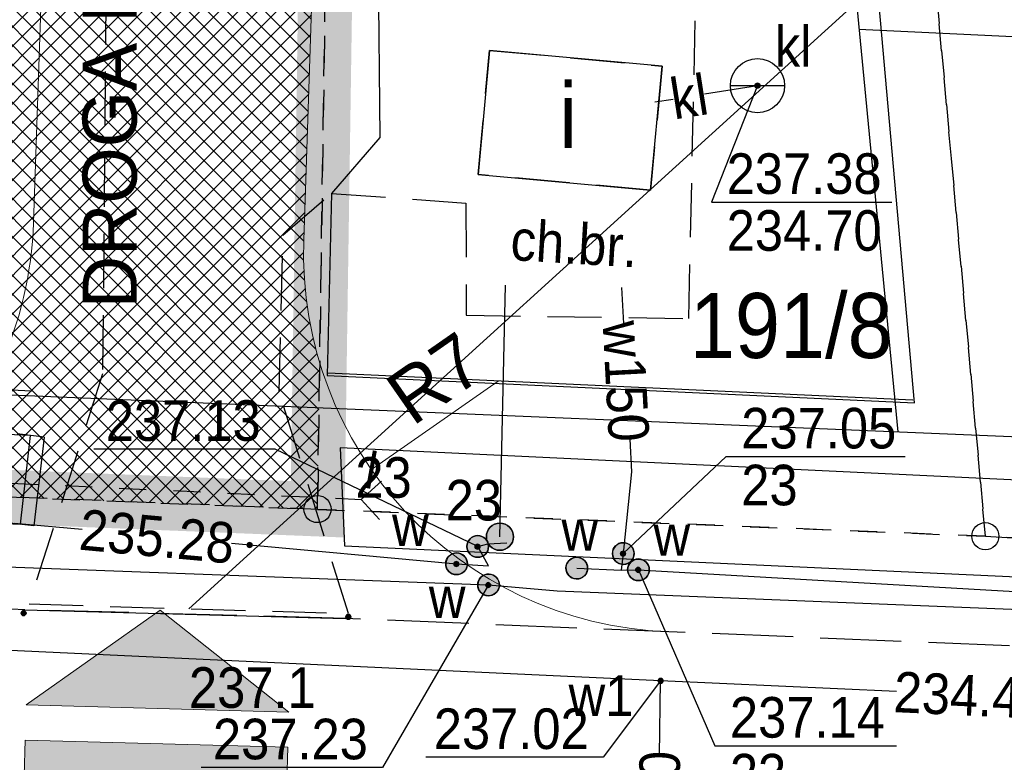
# Model space of a CAD drawing. Extents: x 40810 to 6568062, y -66833 to 5647073.
# Tile 22 of 35: x 6567818 to 6567836, y 5646942 to 5646956. Entities that reach past the tile are written whole.
import ezdxf
from ezdxf.enums import TextEntityAlignment as Align

# ---------------------------------------------------------------- set-up
doc = ezdxf.new("R2010")
doc.units = 0
doc.header["$MEASUREMENT"] = 0
for name, pattern in [('DGN_STYLE_2191', [1, -0.25, 0.5, -0.25]), ('DGN_STYLE_9021', [7.5, 3.75, 3.75]), ('KTCR02_05', [1.5, 1, -0.5]), ('KTJZ01_05', [2, 1.5, -0.5]), ('PZAG_03_05', [9, 4.5, 4.5])]:
    doc.linetypes.add(name, pattern=pattern)
doc.layers.get('0').update_dxf_attribs({"linetype": 'CONTINUOUS'})
doc.layers.get('Defpoints').update_dxf_attribs({"linetype": 'CONTINUOUS'})
for name, color, linetype in [('BDOT1', 7, 'CONTINUOUS'), ('EWID', 7, 'CONTINUOUS'), ('EWID_BUD', 7, 'CONTINUOUS'), ('GESUT1', 7, 'CONTINUOUS'), ('PZAG', 7, 'CONTINUOUS')]:
    doc.layers.add(name, color=color, linetype=linetype)
for name, color, linetype, lineweight in [('l.widokowa', 140, 'CONTINUOUS', 15), ('szraf1', 8, 'CONTINUOUS', 5), ('wymiarowanie', 176, 'CONTINUOUS', 9)]:
    doc.layers.add(name, color=color, linetype=linetype, lineweight=lineweight)
doc.styles.get("Standard").update_dxf_attribs({"font": 'GOTHIC.TTF'})
doc.styles.add('STYLE-GEO_140', font='geo_140.shx', dxfattribs={"bigfont": 'geo_140big.shx'})
doc.dimstyles.new('Skala 1-50', dxfattribs={"dimtxt": 1, "dimasz": 0.5, "dimexe": 0.5, "dimexo": 0.5, "dimgap": 0.2, "dimtad": 1, "dimtxsty": 'Standard', "dimblk": 'ARCHTICK', "dimcen": 0.5, "dimclrd": 256, "dimclre": 256, "dimadec": 0, "dimazin": 0, "dimtfac": 1, "dimtdec": 1, "dimtmove": 1, "dimatfit": 3, "dimldrblk": 'ARCHTICK', "dimfxl": 1, "dimlwd": -1, "dimlwe": -1, "dimarcsym": 0})
pattern_1 = [(45, (0, 0), (-0.1767766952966, 0.1767766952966), []), (135, (0, 0), (-0.1767766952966, -0.1767766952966), [])]

# ---------------------------------------------------------------- blocks, each defined once
blk = doc.blocks.new('DWG_H0_11')
at = {"layer": 'BDOT1', "linetype": 'Continuous'}
blk.add_hatch(color=7, dxfattribs=at).paths.add_polyline_path([(0.09, 0, 1), (-0.09, 0, 1)], flags=16)
at = {"layer": 'BDOT1', "color": 7, "linetype": 'Continuous'}
blk.add_lwpolyline([(0.09, 0, 1), (-0.09, 0, 1)], format="xyb", close=True, dxfattribs=at)
blk = doc.blocks.new('RTPW01_1')
at = {"layer": 'BDOT1', "color": 7, "linetype": 'Continuous'}
blk.add_circle((0, 0), 0.09, dxfattribs=at)
blk.add_blockref('DWG_H0_11', (0, 0), dxfattribs=at)
blk = doc.blocks.new('SUPT01_6')
at = {"layer": 'GESUT1', "color": 30, "linetype": 'Continuous'}
for p, q in [((0.002, 4.993), (0.002, -5.007)), ((0.002, 3.993), (-0.998, 2.293)), ((0.002, 2.293), (1.002, 0.293))]:
    blk.add_line(p, q, dxfattribs=at)
blk = doc.blocks.new('SUPT00_6')
at = {"layer": 'GESUT1', "color": 30, "linetype": 'Continuous', "rotation": 270}
blk.add_blockref('SUPT01_6', (5.007, 0.002), dxfattribs=at)
blk = doc.blocks.new('DWG_H0_16')
at = {"layer": 'GESUT1', "linetype": 'Continuous'}
blk.add_hatch(color=202, dxfattribs=at).paths.add_polyline_path([(0.007, 0.4, 1), (-0.007, -0.4, 1)], flags=16)
at = {"layer": 'GESUT1', "color": 202, "linetype": 'Continuous'}
blk.add_lwpolyline([(0.007, 0.4, 1), (-0.007, -0.4, 1)], format="xyb", close=True, dxfattribs=at)
blk = doc.blocks.new('SUUS25_2')
at = {"layer": 'GESUT1', "color": 202, "linetype": 'Continuous'}
blk.add_circle((0, 0), 0.4, dxfattribs=at)
at = {"layer": 'GESUT1', "color": 202, "linetype": 'Continuous', "xscale": 0.999996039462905, "yscale": 0.999996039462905, "zscale": 0.999996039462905, "rotation": 270.9391909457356}
blk.add_blockref('DWG_H0_16', (0, 0), dxfattribs=at)
blk = doc.blocks.new('DWG_H0_17')
at = {"layer": 'GESUT1', "linetype": 'Continuous'}
blk.add_hatch(color=202, dxfattribs=at).paths.add_polyline_path([(0, 0.4, 1), (0, -0.4, 1)], flags=16)
at = {"layer": 'GESUT1', "color": 202, "linetype": 'Continuous'}
blk.add_lwpolyline([(0, 0.4, 1), (0, -0.4, 1)], format="xyb", close=True, dxfattribs=at)
blk = doc.blocks.new('SUUS25_3')
at = {"layer": 'GESUT1', "color": 202, "linetype": 'Continuous'}
blk.add_circle((0, 0), 0.4, dxfattribs=at)
at = {"layer": 'GESUT1', "color": 202, "linetype": 'Continuous', "rotation": 270}
blk.add_blockref('DWG_H0_17', (0, 0), dxfattribs=at)
blk = doc.blocks.new('DWG_H0_18')
at = {"layer": 'GESUT1', "linetype": 'Continuous'}
blk.add_hatch(color=202, dxfattribs=at).paths.add_polyline_path([(0.4, -0.018, 1), (-0.4, 0.018, 1)], flags=16)
at = {"layer": 'GESUT1', "color": 202, "linetype": 'Continuous'}
blk.add_lwpolyline([(0.4, -0.018, 1), (-0.4, 0.018, 1)], format="xyb", close=True, dxfattribs=at)
blk = doc.blocks.new('SUUS25_4')
at = {"layer": 'GESUT1', "color": 202, "linetype": 'Continuous'}
blk.add_circle((0, 0), 0.4, dxfattribs=at)
at = {"layer": 'GESUT1', "color": 202, "linetype": 'Continuous', "xscale": 0.9999958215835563, "yscale": 0.9999958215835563, "zscale": 0.9999958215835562, "rotation": 2.551485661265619}
blk.add_blockref('DWG_H0_18', (0, 0), dxfattribs=at)
blk = doc.blocks.new('DWG_H0_19')
at = {"layer": 'GESUT1', "linetype": 'Continuous'}
blk.add_hatch(color=202, dxfattribs=at).paths.add_polyline_path([(-0.5, 0, 1), (0.5, 0, 1)], flags=16)
at = {"layer": 'GESUT1', "color": 202, "linetype": 'Continuous'}
blk.add_lwpolyline([(-0.5, 0, 1), (0.5, 0, 1)], format="xyb", close=True, dxfattribs=at)
blk = doc.blocks.new('SUUS30_1')
at = {"layer": 'GESUT1', "color": 202, "linetype": 'Continuous'}
blk.add_circle((0, 0), 0.5, dxfattribs=at)
blk.add_blockref('DWG_H0_19', (0, 0), dxfattribs=at)
blk = doc.blocks.new('DWG_H0_20')
at = {"layer": 'GESUT1', "linetype": 'Continuous'}
blk.add_hatch(color=202, dxfattribs=at).paths.add_polyline_path([(0.026, 0.399, 1), (-0.026, -0.399, 1)], flags=16)
at = {"layer": 'GESUT1', "color": 202, "linetype": 'Continuous'}
blk.add_lwpolyline([(0.026, 0.399, 1), (-0.026, -0.399, 1)], format="xyb", close=True, dxfattribs=at)
blk = doc.blocks.new('SUUS25_5')
at = {"layer": 'GESUT1', "color": 202, "linetype": 'Continuous'}
blk.add_circle((0, 0), 0.4, dxfattribs=at)
at = {"layer": 'GESUT1', "color": 202, "linetype": 'Continuous', "xscale": 0.9999956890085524, "yscale": 0.9999956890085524, "zscale": 0.9999956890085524, "rotation": 273.7464568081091}
blk.add_blockref('DWG_H0_20', (0, 0), dxfattribs=at)
blk = doc.blocks.new('DWG_H0_21')
at = {"layer": 'GESUT1', "linetype": 'Continuous'}
blk.add_hatch(color=202, dxfattribs=at).paths.add_polyline_path([(-0.01, 0.4, 1), (0.01, -0.4, 1)], flags=16)
at = {"layer": 'GESUT1', "color": 202, "linetype": 'Continuous'}
blk.add_lwpolyline([(-0.01, 0.4, 1), (0.01, -0.4, 1)], format="xyb", close=True, dxfattribs=at)
blk = doc.blocks.new('SUUS25_6')
at = {"layer": 'GESUT1', "color": 202, "linetype": 'Continuous'}
blk.add_circle((0, 0), 0.4, dxfattribs=at)
at = {"layer": 'GESUT1', "color": 202, "linetype": 'Continuous', "xscale": 0.9999960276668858, "yscale": 0.9999960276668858, "zscale": 0.9999960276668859, "rotation": 268.6359708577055}
blk.add_blockref('DWG_H0_21', (0, 0), dxfattribs=at)
blk = doc.blocks.new('DWG_H0_22')
at = {"layer": 'GESUT1', "linetype": 'Continuous'}
blk.add_hatch(color=202, dxfattribs=at).paths.add_polyline_path([(0.4, 0, 1), (-0.4, 0, 1)], flags=16)
at = {"layer": 'GESUT1', "color": 202, "linetype": 'Continuous'}
blk.add_lwpolyline([(0.4, 0, 1), (-0.4, 0, 1)], format="xyb", close=True, dxfattribs=at)
blk = doc.blocks.new('SUUS25_7')
at = {"layer": 'GESUT1', "color": 202, "linetype": 'Continuous'}
blk.add_circle((0, 0), 0.4, dxfattribs=at)
blk.add_blockref('DWG_H0_22', (0, 0), dxfattribs=at)
blk = doc.blocks.new('SUUS07_1')
at = {"layer": 'GESUT1', "color": 202, "linetype": 'Continuous'}
blk.add_line((-1, 0), (1, 0), dxfattribs=at)
blk.add_circle((0, 0), 1, dxfattribs=at)
blk = doc.blocks.new('DWG_H0_28')
at = {"layer": 'GESUT1', "linetype": 'Continuous'}
blk.add_hatch(color=5, dxfattribs=at).paths.add_polyline_path([(0.081, -0.005, 1), (-0.099, -0.005, 1)], flags=16)
at = {"layer": 'GESUT1', "color": 5, "linetype": 'Continuous'}
blk.add_lwpolyline([(0.081, -0.005, 1), (-0.099, -0.005, 1)], format="xyb", close=True, dxfattribs=at)
blk = doc.blocks.new('SUPS02_1')
at = {"layer": 'GESUT1', "color": 5, "linetype": 'Continuous'}
blk.add_circle((-0.009, -0.005), 0.09, dxfattribs=at)
blk.add_blockref('DWG_H0_28', (0, 0), dxfattribs=at)
blk = doc.blocks.new('DWG_H0_27')
at = {"layer": 'GESUT1', "linetype": 'Continuous'}
blk.add_hatch(color=44, dxfattribs=at).paths.add_polyline_path([(-0.09, 0, 1), (0.09, 0, 1)], flags=16)
at = {"layer": 'GESUT1', "color": 44, "linetype": 'Continuous'}
blk.add_lwpolyline([(-0.09, 0, 1), (0.09, 0, 1)], format="xyb", close=True, dxfattribs=at)
blk = doc.blocks.new('SUPS00_1')
at = {"layer": 'GESUT1', "color": 44, "linetype": 'Continuous'}
blk.add_circle((0, 0), 0.09, dxfattribs=at)
blk.add_blockref('DWG_H0_27', (0, 0), dxfattribs=at)
blk = doc.blocks.new('EGBP04_1')
at = {"layer": 'EWID', "color": 92, "linetype": 'Continuous'}
blk.add_circle((0, 0), 0.5, dxfattribs=at)
blk = doc.blocks.new('_ArchTick')
at = {"color": 0, "linetype": 'ByBlock', "const_width": 0.15}
blk.add_lwpolyline([(-0.5, -0.5), (0.5, 0.5)], dxfattribs=at)
blk = doc.blocks.new('*D219')
at = {"layer": 'Defpoints', "color": 0}
for p in [(6567829.994, 5646951.811), (6567824.247, 5646947.811)]:
    blk.add_point(p, dxfattribs=at)
at = {"layer": 'wymiarowanie'}
blk.add_line((6567826.588, 5646949.44), (6567824.247, 5646947.811), dxfattribs=at)
at = {"layer": 'wymiarowanie', "linetype": 'Continuous', "xscale": 0.5, "yscale": 0.5, "zscale": 0.5, "rotation": 214.8368321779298}
blk.add_blockref('_ArchTick', (6567824.247, 5646947.811), dxfattribs=at)
at = {"layer": 'wymiarowanie', "color": 0, "linetype": 'Continuous', "insert": (6567825.421, 5646949.496), "char_height": 1, "attachment_point": 5, "rotation": 34.8368}
blk.add_mtext('R7', dxfattribs=at)
blk = doc.blocks.new('ZJZAD')
at = {"layer": 'wymiarowanie', "linetype": 'Continuous'}
for points in [[(6567732.514, 5647006.679), (6567732.514, 5646999.738), (6567729.924, 5647003.209)], [(6567734.374, 5647006.679), (6567733.444, 5647006.679), (6567733.444, 5646999.738), (6567734.374, 5646999.738)], [(6567735.304, 5647006.679), (6567735.304, 5646999.738), (6567737.893, 5647003.209)]]:
    blk.add_hatch(color=1, dxfattribs=at).paths.add_polyline_path(points)
at = {"layer": 'wymiarowanie', "color": 1, "linetype": 'Continuous'}
for points in [[(6567732.514, 5647006.679), (6567732.514, 5646999.738), (6567729.924, 5647003.209), (6567732.514, 5647006.679)], [(6567735.304, 5647006.679), (6567735.304, 5646999.738), (6567737.893, 5647003.209), (6567735.304, 5647006.679)]]:
    blk.add_lwpolyline(points, dxfattribs=at)
blk.add_lwpolyline([(6567734.374, 5647006.679), (6567733.444, 5647006.679), (6567733.444, 5646999.738), (6567734.374, 5646999.738)], close=True, dxfattribs=at)

msp = doc.modelspace()

# ---------------------------------------------------------------- hatches: boundary and pattern name
at = {"layer": 'szraf1', "true_color": 0xc7c8ca}
h = msp.add_hatch(dxfattribs=at)
h.set_pattern_fill('ANSI37', color=9, scale=2, style=0)
h.set_pattern_definition(pattern_1)
h.paths.add_polyline_path([(6567823.29, 5646949.789), (6567823.25, 5646947.076), (6567815.665, 5646947.38, 0.196657), (6567818.004, 5646952.37), (6567818.832, 5646976.873, 0.160815), (6567817.35, 5646983.958), (6567809.203, 5646997.768, 0.265433), (6567799.729, 5647003.178), (6567753.063, 5647002.39, 0.208172), (6567747.98, 5647000.075), (6567747.21, 5647008.79), (6567747.35, 5647008.792, 0.163859), (6567751.584, 5647007.366), (6567799.729, 5647008.178, -0.27448), (6567813.51, 5647000.308), (6567821.657, 5646986.499, -0.142644), (6567823.867, 5646977.829), (6567822.996, 5646952.047, 0.081845)])
at = {"layer": 'szraf1', "linetype": 'Continuous'}
h = msp.add_hatch(dxfattribs=at)
h.set_pattern_fill('ANSI37', color=40, scale=2, style=0)
h.set_pattern_definition(pattern_1)
h.paths.add_polyline_path([(6567813.016, 5646947.486), (6567815.626, 5646947.346, 0.207654), (6567818.004, 5646952.371), (6567818.87, 5646977.998, 0.142644), (6567817.35, 5646983.958), (6567812.57, 5646992.062), (6567801.529, 5646992.602, -0.395059), (6567800.578, 5646993.584), (6567800.416, 5647003.157), (6567796.416, 5647003.124), (6567796.572, 5646993.912, -0.419182), (6567795.572, 5646992.895), (6567776.232, 5646993.84), (6567775.17, 5646972.145), (6567787.446, 5646971.544), (6567787.305, 5646968.647), (6567797.093, 5646968.168), (6567797.235, 5646971.065), (6567815.626, 5646970.165, -0.399962), (6567817.053, 5646968.667), (6567816.505, 5646952.421, -0.299344)])
h.paths.add_polyline_path([(6567795.834, 5646973.136), (6567797.332, 5646973.062), (6567797.308, 5646972.563), (6567815.631, 5646971.666, 0.418657), (6567817.204, 5646973.114), (6567817.371, 5646978.049, 0.142644), (6567816.058, 5646983.196), (6567812.161, 5646989.802, 0.297098), (6567811.15, 5646990.629), (6567801.519, 5646991.101, 0.414214), (6567800.471, 5646990.151), (6567800.448, 5646989.679), (6567794.595, 5646989.966), (6567794.667, 5646991.436), (6567781.462, 5646992.082), (6567777.657, 5646992.268), (6567776.742, 5646973.57), (6567787.52, 5646973.042), (6567787.537, 5646973.529), (6567789.042, 5646973.456), (6567788.876, 5646970.072), (6567795.668, 5646969.74)], flags=16)

# ---------------------------------------------------------------- linework, layer by layer
at = {"layer": 'BDOT1', "color": 7, "linetype": 'Continuous'}
for p, q in [((6567817.59, 5646947.56), (6567818.089, 5646947.537)), ((6567818.589, 5646947.514), (6567819.088, 5646947.491)), ((6567819.588, 5646947.467), (6567820.087, 5646947.444)), ((6567824.06, 5646947.26), (6567824.43, 5646947.597)), ((6567820.587, 5646947.421), (6567821.086, 5646947.398)), ((6567821.586, 5646947.375), (6567822.085, 5646947.352)), ((6567822.585, 5646947.328), (6567823.084, 5646947.305)), ((6567823.584, 5646947.282), (6567824.06, 5646947.26)), ((6567824.06, 5646947.26), (6567824.397, 5646946.89))]:
    msp.add_line(p, q, dxfattribs=at)
at = {"layer": 'BDOT1', "color": 7, "linetype": 'KTCR02_05'}
for points in [[(6567817.92, 5646945.33), (6567823.82, 5646945.15), (6567822.54, 5646949.25), (6567822.61, 5646952.14), (6567823.51, 5646952.91), (6567825.99, 5646952.73), (6567826, 5646950.66), (6567830.11, 5646950.6), (6567830.25, 5646957.02), (6567824.37, 5646957.04), (6567822.67, 5646958.1), (6567822.71, 5646959.6), (6567819.37, 5646959.66), (6567819.28, 5646949.58)], [(6567826.22, 5646953.26), (6567826.43, 5646955.55), (6567829.62, 5646955.26), (6567829.4, 5646952.97)]]:
    msp.add_lwpolyline(points, close=True, dxfattribs=at)
at = {"layer": 'BDOT1', "color": 7, "linetype": 'DGN_STYLE_9021'}
for points in [[(6567833.53, 5646957.5), (6567824.42, 5646957.67), (6567824.37, 5646957.04), (6567824.4, 5646953.94), (6567823.51, 5646952.91), (6567823.43, 5646949.55), (6567834.28, 5646949.04), (6567833.53, 5646957.5)], [(6567834.25, 5646949.09), (6567823.44, 5646949.59)]]:
    msp.add_lwpolyline(points, dxfattribs=at)
at = {"layer": 'BDOT1', "color": 7, "linetype": 'Continuous'}
msp.add_lwpolyline([(6567792.14, 5646947.9), (6567817.76, 5646946.8), (6567817.95, 5646948.44), (6567792.28, 5646949.5)], close=True, dxfattribs=at)
for points in [[(6567818.198, 5646948.411), (6567817.702, 5646948.469)], [(6567818.198, 5646948.411), (6567818.008, 5646946.771)], [(6567865.747, 5646946.205), (6567823.67, 5646948.21), (6567823.75, 5646946.4), (6567865.69, 5646944.47), (6567865.904, 5646944.456)], [(6567818.008, 5646946.771), (6567817.512, 5646946.829)], [(6567817.84, 5646945.22), (6567823.76, 5646945.06)]]:
    msp.add_lwpolyline(points, dxfattribs=at)
at = {"layer": 'BDOT1', "color": 7, "linetype": 'KTJZ01_05'}
msp.add_lwpolyline([(6567866.01, 5646943.32), (6567823.76, 5646945.06), (6567817.84, 5646945.22), (6567791.87, 5646946.65), (6567790.24, 5646946.69), (6567776.22, 5646946.95)], dxfattribs=at)
at = {"layer": 'EWID', "color": 92, "linetype": 'DGN_STYLE_2191'}
for p, q in [((6567823.25, 5646947.076), (6567823.41, 5646957.82)), ((6567823.41, 5646957.82), (6567823.25, 5646947.076)), ((6567834.602, 5646957.54), (6567835.59, 5646946.58)), ((6567835.59, 5646946.58), (6567834.602, 5646957.54)), ((6567752.41, 5646949.92), (6567823.25, 5646947.076)), ((6567823.25, 5646947.076), (6567752.41, 5646949.92)), ((6567823.25, 5646947.076), (6567835.59, 5646946.58)), ((6567835.59, 5646946.58), (6567823.25, 5646947.076)), ((6567835.59, 5646946.58), (6567847.46, 5646945.93)), ((6567847.46, 5646945.93), (6567835.59, 5646946.58))]:
    msp.add_line(p, q, dxfattribs=at)
at = {"layer": 'EWID_BUD', "color": 7, "linetype": 'Continuous'}
msp.add_lwpolyline([(6567826.22, 5646953.26), (6567829.4, 5646952.97), (6567829.62, 5646955.26), (6567826.43, 5646955.55)], close=True, dxfattribs=at)
at = {"layer": 'GESUT1', "color": 44, "linetype": 'Continuous'}
for points in [[(6567830.4, 5646954.75), (6567831.38, 5646954.9)], [(6567831.38, 5646954.9), (6567830.53, 5646952.75), (6567833.86, 5646952.75)], [(6567829.48, 5646954.6), (6567829.82, 5646954.65)], [(6567833.95, 5646943.71), (6567829.59, 5646943.91), (6567813.87, 5646944.64)], [(6567829.59, 5646943.91), (6567828.53, 5646942.5), (6567825.25, 5646942.5)], [(6567829.57, 5646942.53), (6567829.59, 5646943.91)]]:
    msp.add_lwpolyline(points, dxfattribs=at)
at = {"layer": 'GESUT1', "color": 230, "linetype": 'Continuous'}
msp.add_lwpolyline([(6567826.62, 5646946.57), (6567826.721, 5646951.216)], dxfattribs=at)
at = {"layer": 'GESUT1', "color": 5, "linetype": 'Continuous'}
for points in [[(6567828.869, 5646951.173), (6567828.904, 5646950.51)], [(6567829.018, 5646948.373), (6567829.05, 5646947.77)], [(6567826.21, 5646946.39), (6567822.47, 5646948.19), (6567819.12, 5646948.19)], [(6567828.9, 5646946.26), (6567830.8, 5646948.05), (6567834.11, 5646948.05)], [(6567829.05, 5646947.77), (6567828.9, 5646946.26), (6567828.86, 5646945.95)], [(6567817.65, 5646946.82), (6567818.9, 5646946.71)], [(6567806.087, 5646946.592), (6567808.63, 5646946.46), (6567814.8, 5646946.114), (6567814.87, 5646946.11), (6567826.41, 5646945.68), (6567827.68, 5646945.57), (6567840.8, 5646945.04), (6567842.03, 5646944.93), (6567851.89, 5646944.48), (6567864.28, 5646943.95), (6567865.957, 5646943.868)], [(6567821.66, 5646946.45), (6567825.82, 5646946.07), (6567826.41, 5646946.03), (6567826.21, 5646946.39), (6567826.4, 5646946.44), (6567826.75, 5646946.46)], [(6567828.04, 5646945.99), (6567828.86, 5646945.95)], [(6567828.86, 5646945.95), (6567829.18, 5646945.96), (6567843.41, 5646945.14), (6567858.42, 5646944.41)], [(6567829.18, 5646945.96), (6567830.59, 5646942.71), (6567833.95, 5646942.71)], [(6567826.41, 5646945.68), (6567824.45, 5646942.31), (6567821.1, 5646942.31)]]:
    msp.add_lwpolyline(points, dxfattribs=at)
at = {"layer": 'l.widokowa', "color": 5}
for p, q in [((6567818.87, 5646977.998), (6567818.004, 5646952.371)), ((6567823.867, 5646977.829), (6567822.996, 5646952.047))]:
    msp.add_line(p, q, dxfattribs=at)
at = {"layer": 'l.widokowa', "color": 5, "linetype": 'Continuous'}
msp.add_line((6567829.719, 5646944.816), (6567829.206, 5646944.836), dxfattribs=at)
for centre, start, end in [((6567811.008, 5646952.607), 266.8483, 358.0659), ((6567829.992, 5646951.81), 178.0659, 267.7672)]:
    msp.add_arc(centre, 7, start, end, dxfattribs=at)
at = {"layer": 'PZAG', "color": 191, "linetype": 'PZAG_03_05'}
msp.add_line((6567833.25, 5646955.94), (6567865, 5646954.44), dxfattribs=at)
at = {"layer": 'PZAG', "color": 53, "linetype": 'Continuous'}
for points in [[(6567825.77, 5647033.63), (6567833.97, 5646948.51)], [(6567732.08, 5646952.75), (6567865.66, 5646947.19)]]:
    msp.add_lwpolyline(points, dxfattribs=at)
at = {"layer": 'wymiarowanie', "linetype": 'Continuous'}
msp.add_line((6567837.337, 5646960.184), (6567820.87, 5646945.24), dxfattribs=at)
at = {"layer": 'wymiarowanie', "color": 30, "linetype": 'KTJZ01_05', "const_width": 1}
msp.add_lwpolyline([(6567786.84, 5647009.46), (6567747.21, 5647008.79), (6567747.783, 5647002.3), (6567752.41, 5646949.92), (6567823.25, 5646947.076), (6567823.41, 5646957.82), (6567834.6, 5646957.54), (6567830.44, 5647003.7), (6567829.858, 5647010.193), (6567786.84, 5647009.46)], dxfattribs=at)

# ---------------------------------------------------------------- block references
at = {"layer": 'BDOT1', "color": 7, "linetype": 'Continuous', "xscale": 0.5, "yscale": 0.5, "zscale": 0.5}
for p in [(6567817.82, 5646945.16), (6567823.82, 5646945.09)]:
    msp.add_blockref('RTPW01_1', p, dxfattribs=at)
at = {"layer": 'EWID', "color": 92, "linetype": 'Continuous', "xscale": 0.5, "yscale": 0.5, "zscale": 0.5}
for p in [(6567823.25, 5646947.08), (6567835.59, 5646946.58)]:
    msp.add_blockref('EGBP04_1', p, dxfattribs=at)
at = {"layer": 'GESUT1', "color": 202, "linetype": 'Continuous', "xscale": 0.5, "yscale": 0.5, "zscale": 0.5}
for name, p in [('SUUS07_1', (6567831.38, 5646954.9)), ('SUUS30_1', (6567826.62, 5646946.57)), ('SUUS25_7', (6567829.18, 5646945.96))]:
    msp.add_blockref(name, p, dxfattribs=at)
at = {"layer": 'GESUT1', "color": 44, "linetype": 'Continuous', "xscale": 0.5, "yscale": 0.5, "zscale": 0.5}
for p in [(6567831.38, 5646954.9), (6567829.59, 5646943.91)]:
    msp.add_blockref('SUPS00_1', p, dxfattribs=at)
at = {"layer": 'GESUT1', "color": 30, "linetype": 'Continuous', "xscale": 0.5000022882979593, "yscale": 0.5000022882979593, "zscale": 0.5000022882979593, "rotation": 356.9965517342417}
msp.add_blockref('SUPT00_6', (6567812.98, 5646949.52), dxfattribs=at)
at = {"layer": 'GESUT1', "color": 202, "linetype": 'Continuous'}
for name, p, xscale, yscale, zscale, rotation in [('SUUS25_3', (6567826.21, 5646946.39), 0.5, 0.5, 0.5, 90), ('SUUS25_6', (6567828.9, 5646946.26), 0.5000019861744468, 0.5000019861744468, 0.5000019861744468, 91.3640291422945), ('SUUS25_2', (6567825.82, 5646946.07), 0.5000019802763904, 0.5000019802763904, 0.5000019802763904, 89.06080905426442), ('SUUS25_5', (6567828.04, 5646945.99), 0.5000021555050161, 0.5000021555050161, 0.5000021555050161, 86.25354319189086), ('SUUS25_4', (6567826.41, 5646945.68), 0.5000020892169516, 0.5000020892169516, 0.5000020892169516, 357.4485143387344)]:
    msp.add_blockref(name, p, dxfattribs=dict(at, xscale=xscale, yscale=yscale, zscale=zscale, rotation=rotation))
at = {"layer": 'GESUT1', "color": 5, "linetype": 'Continuous', "xscale": 0.5, "yscale": 0.5, "zscale": 0.5}
for p in [(6567822, 5646946.42), (6567826.21, 5646946.39), (6567828.9, 5646946.26), (6567825.82, 5646946.07), (6567829.18, 5646945.96), (6567826.41, 5646945.68)]:
    msp.add_blockref('SUPS02_1', p, dxfattribs=at)
at = {"layer": 'wymiarowanie', "color": 7, "linetype": 'Continuous', "xscale": 0.7, "yscale": 0.7, "zscale": 0.7, "rotation": 88.43840531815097}
msp.add_blockref('ZJZAD', (10393967.574, 943513.248), dxfattribs=at)

# ---------------------------------------------------------------- texts
at = {"layer": 'BDOT1', "color": 7, "linetype": 'Continuous', "style": 'STYLE-GEO_140', "width": 0.93328}
msp.add_text('ch.br.', height=0.75, rotation=356.6264, dxfattribs=at).set_placement((6567827.993, 5646951.986), align=Align.MIDDLE_CENTER)
msp.add_text('237.1', height=0.75, dxfattribs=at).set_placement((6567822.046, 5646943.785), align=Align.MIDDLE_CENTER)
at = {"layer": 'EWID', "color": 92, "linetype": 'Continuous', "style": 'STYLE-GEO_140', "width": 0.9333}
msp.add_text('191/8', height=1.2, dxfattribs=at).set_placement((6567832.004, 5646950.47), align=Align.MIDDLE_CENTER)
at = {"layer": 'EWID_BUD', "color": 7, "linetype": 'Continuous', "style": 'STYLE-GEO_140', "width": 0.9333}
msp.add_text('i', height=1.2, dxfattribs=at).set_placement((6567827.882, 5646954.35), align=Align.MIDDLE_CENTER)
at = {"layer": 'GESUT1', "color": 44, "linetype": 'Continuous', "style": 'STYLE-GEO_140', "width": 0.93328}
msp.add_text('kl', height=0.75, dxfattribs=at).set_placement((6567832.037, 5646955.625), align=Align.MIDDLE_CENTER)
for s, rotation, p in [('kl', 8.9726, (6567830.115, 5646954.697)), ('234.47', 357.3469, (6567835.33, 5646943.641)), ('ks160', 89.2598, (6567829.56, 5646941.367))]:
    msp.add_text(s, height=0.75, rotation=rotation, dxfattribs=at).set_placement(p, align=Align.MIDDLE_CENTER)
at = {"layer": 'GESUT1', "color": 44, "linetype": 'Continuous', "style": 'STYLE-GEO_140', "width": 0.93336}
for s, p in [('237.38', (6567830.81, 5646952.9)), ('234.70', (6567830.81, 5646951.85))]:
    msp.add_text(s, height=0.75, dxfattribs=at).set_placement(p)
at = {"layer": 'GESUT1', "color": 5, "linetype": 'Continuous', "style": 'STYLE-GEO_140', "width": 0.93328}
for s, rotation, p in [('w150', 273.0471, (6567828.951, 5646949.442)), ('235.28', 354.744, (6567820.286, 5646946.576))]:
    msp.add_text(s, height=0.75, rotation=rotation, dxfattribs=at).set_placement(p, align=Align.MIDDLE_CENTER)
at = {"layer": 'GESUT1', "color": 5, "linetype": 'Continuous', "style": 'STYLE-GEO_140', "width": 0.93336}
for s, p in [('237.13', (6567822.201, 5646948.34)), ('23', (6567824.991, 5646947.29)), ('23', (6567826.659, 5646946.87)), ('237.23', (6567824.181, 5646942.46))]:
    msp.add_text(s, height=0.75, dxfattribs=at).set_placement(p, align=Align.RIGHT)
for s, p in [('237.05', (6567831.08, 5646948.2)), ('23', (6567831.08, 5646947.15)), ('w1', (6567827.89, 5646943.26)), ('237.14', (6567830.87, 5646942.86)), ('23', (6567830.87, 5646941.81))]:
    msp.add_text(s, height=0.75, dxfattribs=at).set_placement(p)
at = {"layer": 'GESUT1', "color": 250, "linetype": 'Continuous', "style": 'STYLE-GEO_140', "width": 0.93328}
for p in [(6567824.966, 5646946.775), (6567828.096, 5646946.685), (6567829.796, 5646946.595), (6567825.646, 5646945.445)]:
    msp.add_text('w', height=0.75, dxfattribs=at).set_placement(p, align=Align.MIDDLE_CENTER)
at = {"layer": 'GESUT1', "color": 44, "linetype": 'Continuous', "style": 'STYLE-GEO_140', "width": 0.93336}
msp.add_text('237.02', height=0.75, dxfattribs=at).set_placement((6567828.262, 5646942.65), align=Align.RIGHT)
at = {"layer": 'wymiarowanie', "linetype": 'Continuous', "insert": (6567818.91, 5646950.789), "char_height": 1, "width": 13.12399, "attachment_point": 1, "rotation": 90}
msp.add_mtext('DROGA POŻAROWA', dxfattribs=at)

# ---------------------------------------------------------------- dimensions: what is measured, and where the dimension line sits
at = {"layer": 'wymiarowanie', "linetype": 'Continuous'}
dim = msp.add_radius_dim(center=(6567829.994, 5646951.811), mpoint=(6567824.247, 5646947.811), dimstyle='Skala 1-50', dxfattribs=at)
dim.commit()
dim.dimension.update_dxf_attribs({"geometry": '*D219', "text_midpoint": (6567824.43, 5646947.597), "dimtype": 164})

doc.saveas('drawing.dxf')
